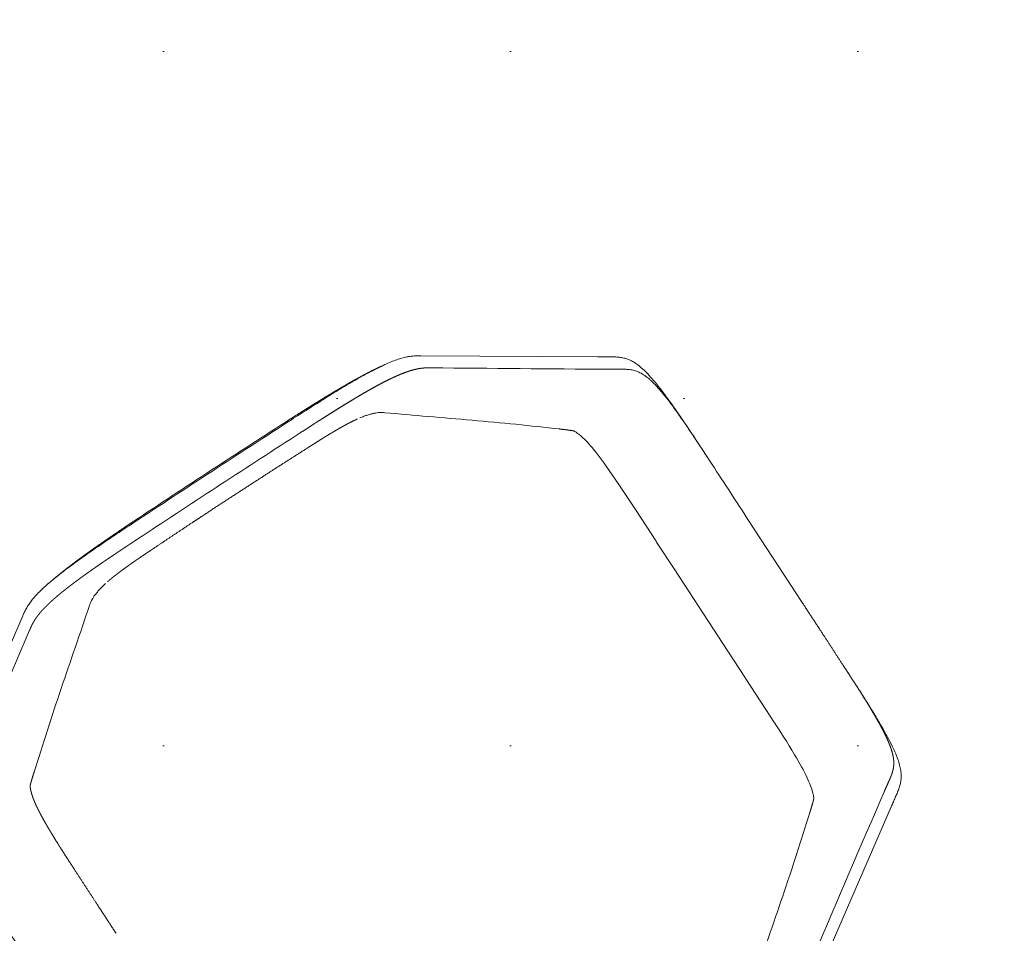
# Model space of a CAD drawing. Header units: metres. Extents: x 7480610 to 7484249, y 5635545 to 5637635.
# Tile 37 of 53: x 7480663.397 to 7480664.106, y 5637428.365 to 5637429.023. Entities that reach past the tile are written whole.
import ezdxf

# ---------------------------------------------------------------- set-up
doc = ezdxf.new("R2010")
doc.units = ezdxf.units.M
doc.header["$MEASUREMENT"] = 0
doc.layers.add('_x-ref_mapa', color=7, linetype='Continuous')
doc.layers.add('PFU-01 - Plan sytuacyjny Horn - x-ref architektura - 2024.12.04$0$A_mała architektura', color=140, linetype='Continuous')
doc.layers.add('dr_proj_wyp chodnik', color=40, linetype='Continuous', lineweight=20)
doc.layers.add('dr_wymiar', color=4, linetype='Continuous', lineweight=35)
doc.styles.add('WYMIARY', font='ROMANS.shx', dxfattribs={"width": 0.6})
doc.dimstyles.new('dr 1-500', dxfattribs={"dimscale": 5, "dimtxt": 0.2, "dimasz": 0.15, "dimexe": 0.1, "dimexo": 0.1, "dimgap": 0.05, "dimtad": 1, "dimzin": 12, "dimdsep": 46, "dimtxsty": 'WYMIARY', "dimcen": 0.15, "dimclre": 256, "dimaunit": 2, "dimadec": 3, "dimazin": 0, "dimtfac": 1, "dimtmove": 0, "dimatfit": 3, "dimfxl": 10, "dimtolj": 1, "dimtzin": 0, "dimarcsym": 0})

# ---------------------------------------------------------------- blocks, each defined once
blk = doc.blocks.new('*D4')
at = {"layer": 'Defpoints', "color": 0, "lineweight": 70, "transparency": 16777216}
for p in [(7480666.68985, 5637432.11782), (7480662.08755, 5637429.10636), (7480662.20006, 5637428.93441)]:
    blk.add_point(p, dxfattribs=at)
at = {"layer": 'dr_wymiar', "lineweight": -2, "transparency": 16777216}
for p, q in [((7480666.96362, 5637431.69943), (7480667.07613, 5637431.52748)), ((7480662.36132, 5637428.68797), (7480662.47383, 5637428.51602))]:
    blk.add_line(p, q, dxfattribs=at)
at = {"layer": 'dr_wymiar', "color": 0, "lineweight": -2, "transparency": 16777216}
blk.add_line((7480666.17478, 5637431.53521), (7480662.82765, 5637429.34507), dxfattribs=at)
at = {"layer": 'dr_wymiar', "color": 0, "lineweight": 70, "transparency": 16777216}
for points in [[(7480666.10633, 5637431.63981), (7480666.24322, 5637431.43062), (7480666.80236, 5637431.94587)], [(7480662.75921, 5637429.44966), (7480662.89609, 5637429.24047), (7480662.20006, 5637428.93441)]]:
    blk.add_solid(points, dxfattribs=at)
at = {"layer": 'dr_wymiar', "color": 0, "transparency": 16777216, "insert": (7480664.09056, 5637431.06773), "char_height": 1, "attachment_point": 5, "rotation": 33.19818, "style": 'WYMIARY'}
blk.add_mtext('\\A1;5.5', dxfattribs=at)
blk = doc.blocks.new('*D5')
at = {"layer": 'Defpoints', "color": 0, "lineweight": 70, "transparency": 16777216}
for p in [(7480661.40845, 5637435.15986), (7480670.72418, 5637420.93955), (7480670.72638, 5637420.94099)]:
    blk.add_point(p, dxfattribs=at)
at = {"layer": 'dr_wymiar', "lineweight": -2, "transparency": 16777216}
for p, q in [((7480660.99025, 5637434.8858), (7480660.98805, 5637434.88436)), ((7480670.30818, 5637420.66693), (7480670.30598, 5637420.66549))]:
    blk.add_line(p, q, dxfattribs=at)
at = {"layer": 'dr_wymiar', "color": 0, "lineweight": -2, "transparency": 16777216}
blk.add_line((7480661.81733, 5637434.53111), (7480670.3131, 5637421.56685), dxfattribs=at)
at = {"layer": 'dr_wymiar', "color": 0, "lineweight": 70, "transparency": 16777216}
for points in [[(7480661.92189, 5637434.59963), (7480661.71278, 5637434.4626), (7480661.40625, 5637435.15842)], [(7480670.41765, 5637421.63537), (7480670.20855, 5637421.49834), (7480670.72418, 5637420.93955)]]:
    blk.add_solid(points, dxfattribs=at)
at = {"layer": 'dr_wymiar', "color": 0, "transparency": 16777216, "insert": (7480666.69252, 5637428.46007), "char_height": 1, "attachment_point": 5, "rotation": 303.2377, "style": 'WYMIARY'}
blk.add_mtext('\\A1;17', dxfattribs=at)
blk = doc.blocks.new('PFU-01 - Plan sytuacyjny Horn - x-ref architektura - 2024.12.04$0$Stojak na rowery')
at = {"lineweight": 20}
for p, q in [((581.18, 470.62, -77.73), (475.17, 540.68, -77.73)), ((581.19, 470.62, -77.73), (581.18, 470.62, -77.73)), ((582.96, 458.77, -77.73), (582.95, 458.78, -77.73)), ((537.95, 435.03, -77.73), (537.91, 435.09, -77.73)), ((608, 366.69, -77.73), (608, 368.21, -77.73)), ((608, 367.37, -77.73), (608, 366.53, -77.73)), ((608, 366.31, -77.73), (608, 366.69, -77.73)), ((544, 241.78, -77.73), (544, 312.5, -77.73)), ((608, 241.78, -77.73), (608, 312.5, -77.73)), ((608, 187.45, -77.73), (608, 186.06, -77.73)), ((70.05, 119.24, -77.73), (70.09, 119.19, -77.73)), ((537.95, 119.24, -77.73), (537.91, 119.19, -77.73)), ((582.96, 95.5, -77.73), (582.95, 95.5, -77.73)), ((26.82, 83.65, -77.73), (132.83, 13.6, -77.73)), ((581.18, 83.65, -77.73), (475.17, 13.6, -77.73)), ((581.19, 83.65, -77.73), (581.18, 83.65, -77.73)), ((177.05, 33.61, -77.73), (177.04, 33.62, -77.73)), ((430.95, 33.61, -77.73), (430.96, 33.62, -77.73)), ((131.13, 24.99, -77.73), (131.09, 25.01, -77.73)), ((476.87, 24.99, -77.73), (476.91, 25.01, -77.73)), ((132.83, 13.6, -77.73), (132.85, 13.58, -77.73)), ((236.11, 12.49, -77.73), (236.1, 12.49, -77.73)), ((371.9, 12.49, -77.73), (371.89, 12.49, -77.73)), ((475.17, 13.6, -77.73), (475.15, 13.58, -77.73)), ((236.1, 1.14, -77.73), (236.11, 1.14, -77.73)), ((371.89, 1.14, -77.73), (371.9, 1.14, -77.73))]:
    blk.add_line(p, q, dxfattribs=at)
for points in [[(537.83, 435.17), (538.18, 434.49), (538.46, 433.92), (538.64, 433.51), (538.87, 432.97), (539.14, 432.3), (539.34, 431.76), (539.53, 431.22), (539.76, 430.55), (539.98, 429.83), (540.29, 428.75), (540.61, 427.52), (540.92, 426.18), (541.22, 424.73), (541.52, 423.11), (541.78, 421.47), (542.04, 419.66), (542.29, 417.72), (542.52, 415.65), (542.73, 413.45), (542.92, 411.18), (543.09, 408.8), (543.24, 406.33), (543.37, 403.8), (543.49, 401.2), (543.63, 397.48), (543.74, 393.69), (543.82, 389.86), (543.88, 386), (543.94, 380.93), (543.98, 374.02), (544, 362.73), (544, 336.34), (544, 335.66), (544, 312.5)], [(537.83, 119.1), (538.18, 119.79), (538.46, 120.36), (538.64, 120.77), (538.87, 121.31), (539.14, 121.98), (539.34, 122.52), (539.53, 123.06), (539.76, 123.72), (539.98, 124.45), (540.29, 125.53), (540.61, 126.76), (540.92, 128.1), (541.22, 129.55), (541.52, 131.17), (541.78, 132.8), (542.04, 134.62), (542.29, 136.56), (542.52, 138.62), (542.73, 140.83), (542.92, 143.09), (543.09, 145.48), (543.24, 147.94), (543.37, 150.48), (543.49, 153.08), (543.63, 156.8), (543.74, 160.58), (543.82, 164.41), (543.88, 168.27), (543.94, 173.35), (543.98, 180.26), (544, 191.55), (544, 217.93), (544, 218.62), (544, 241.78)]]:
    blk.add_lwpolyline(points, dxfattribs=at)
for centre, radius, start, end in [((22735.49, 33901.65, -77.73), 40114.35, 236.297678, 236.479507), ((15889.96, 20234.75, -77.73), 25052.47, 231.897916, 232.042254), ((-1116.62, -1549.64, -77.73), 2584.17, 50.4173, 51.82214), ((1724.62, 2103.92, -77.73), 2584.17, 230.4173, 231.82214), ((-1116.62, 2103.92, -77.73), 2584.18, 308.17786, 309.5827), ((-22127.49, -33347.38, -77.73), 40114.35, 56.297678, 56.479507), ((22736.41, -33348.76, -77.73), 40116.01, 123.520493, 123.702322), ((-15281.96, -19680.47, -77.73), 25052.47, 51.897916, 52.042254), ((15889.96, -19680.47, -77.73), 25052.47, 127.957746, 128.102084), ((205.63, 87.51, -77.73), 61.67, 259.15248, 262.25394), ((402.37, 87.51, -77.73), 61.67, 277.74606, 280.84752), ((304, 13920.82, -77.73), 13908.49, 269.720335, 270.279665), ((304, 12710.94, -77.73), 12709.99, 269.693974, 270.306026)]:
    blk.add_arc(centre, radius, start, end, dxfattribs=at)
at = {"lineweight": 20, "extrusion": (0, 0, -1)}
blk.add_arc((-304, 8658.41, 77.73), 8658.41, 269.555447, 270.444553, dxfattribs=at)
at = {"lineweight": 20}
for points, knots in [([(581.19, 470.62, -77.73), (581.66, 470.31, -77.73), (582.58, 469.7, -77.73), (583.92, 468.83, -77.73), (585.71, 467.66, -77.73), (587.51, 466.5, -77.73), (589.86, 464.96, -77.73), (592.22, 463.36, -77.73), (594.84, 461.31, -77.73), (597.21, 459, -77.73), (599.25, 456.39, -77.73), (601.02, 453.28, -77.73), (602.51, 449.71, -77.73), (603.53, 446.3, -77.73), (604.28, 443.18, -77.73), (605.04, 439.41, -77.73), (605.84, 434.07, -77.73), (606.43, 428.27, -77.73), (606.84, 423.08, -77.73), (607.21, 417.11, -77.73), (607.56, 408.78, -77.73), (607.83, 397.56, -77.73), (607.98, 383.85, -77.73), (608, 373.86, -77.73), (608, 368.21, -77.73)], [0, 0, 0, 0, 1.702016, 3.301906, 4.796607, 8.111506, 9.74608, 13.215252, 16.669808, 19.725564, 23.107631, 26.596111, 30.427024, 34.706117, 37.263525, 40.030538, 46.253669, 53.463375, 57.510835, 61.883068, 71.397763, 82.517512, 95.564014, 112.5043, 112.5043, 112.5043, 112.5043]), ([(0, 241.78, -77.73), (0, 225.72, -77.73), (0, 208.53, -77.73), (0, 187.96, -77.73), (0.01, 179.42, -77.73), (0.07, 168.71, -77.73), (0.24, 157.86, -77.73), (0.55, 148.07, -77.73), (1.05, 139.06, -77.73), (1.64, 132.42, -77.73), (2.22, 127.74, -77.73), (2.71, 124.58, -77.73), (3.25, 121.71, -77.73), (3.85, 119.07, -77.73), (4.5, 116.73, -77.73), (5.43, 113.94, -77.73), (6.77, 110.84, -77.73), (8.76, 107.69, -77.73), (11.11, 105.08, -77.73), (13.73, 102.92, -77.73), (16.09, 101.3, -77.73), (18.42, 99.79, -77.73), (20.24, 98.63, -77.73), (22.05, 97.46, -77.73), (23.31, 96.64, -77.73), (24.31, 95.98, -77.73), (24.86, 95.62, -77.73), (25.04, 95.5, -77.73)], [0, 0, 0, 0, 48.169918, 51.58869, 61.688977, 73.812511, 83.70556, 94.245123, 103.195469, 110.776267, 114.218901, 117.343482, 120.38362, 122.975446, 125.466602, 127.665532, 131.808027, 135.564936, 138.795382, 142.308293, 145.733372, 147.36682, 150.643805, 152.204291, 153.845108, 155.144056, 155.806289, 155.806289, 155.806289, 155.806289]), ([(608, 241.78, -77.73), (608, 225.72, -77.73), (608, 208.53, -77.73), (608, 187.96, -77.73), (607.99, 179.42, -77.73), (607.93, 168.71, -77.73), (607.76, 157.86, -77.73), (607.45, 148.07, -77.73), (606.95, 139.06, -77.73), (606.36, 132.42, -77.73), (605.78, 127.74, -77.73), (605.29, 124.58, -77.73), (604.75, 121.71, -77.73), (604.15, 119.07, -77.73), (603.5, 116.73, -77.73), (602.57, 113.94, -77.73), (601.23, 110.84, -77.73), (599.24, 107.69, -77.73), (596.89, 105.08, -77.73), (594.27, 102.92, -77.73), (591.91, 101.3, -77.73), (589.58, 99.79, -77.73), (587.76, 98.63, -77.73), (585.95, 97.46, -77.73), (584.69, 96.64, -77.73), (583.69, 95.98, -77.73), (583.14, 95.62, -77.73), (582.96, 95.5, -77.73)], [0, 0, 0, 0, 48.169918, 51.58869, 61.688977, 73.812511, 83.70556, 94.245123, 103.195468, 110.776267, 114.218901, 117.343482, 120.38362, 122.975446, 125.466602, 127.665532, 131.808027, 135.564936, 138.795382, 142.308293, 145.733372, 147.36682, 150.643805, 152.204291, 153.845108, 155.144056, 155.806289, 155.806289, 155.806289, 155.806289]), ([(581.19, 83.65, -77.73), (581.66, 83.97, -77.73), (582.58, 84.57, -77.73), (583.92, 85.45, -77.73), (585.71, 86.61, -77.73), (587.51, 87.78, -77.73), (589.86, 89.32, -77.73), (592.22, 90.92, -77.73), (594.84, 92.97, -77.73), (597.21, 95.27, -77.73), (599.25, 97.89, -77.73), (601.02, 100.99, -77.73), (602.51, 104.57, -77.73), (603.53, 107.98, -77.73), (604.28, 111.09, -77.73), (605.04, 114.87, -77.73), (605.84, 120.21, -77.73), (606.43, 126.01, -77.73), (606.84, 131.2, -77.73), (607.21, 137.17, -77.73), (607.56, 145.5, -77.73), (607.83, 156.72, -77.73), (607.98, 170.42, -77.73), (608, 180.42, -77.73), (608, 186.06, -77.73)], [0, 0, 0, 0, 1.702016, 3.301906, 4.796607, 8.111506, 9.74608, 13.215252, 16.669808, 19.725564, 23.107631, 26.596111, 30.427024, 34.706117, 37.263525, 40.030538, 46.253669, 53.463375, 57.510835, 61.883068, 71.397763, 82.517512, 95.564014, 112.5043, 112.5043, 112.5043, 112.5043]), ([(194.02, 26.95, -77.73), (193.03, 27.14, -77.73), (191.12, 27.55, -77.73), (188.39, 28.24, -77.73), (185.93, 28.98, -77.73), (183.74, 29.76, -77.73), (181.82, 30.58, -77.73), (180.14, 31.45, -77.73), (178.56, 32.45, -77.73), (177.58, 33.21, -77.73), (177.05, 33.61, -77.73)], [0, 0, 0, 0, 3.04378, 5.854198, 8.431849, 10.764125, 12.814141, 14.681011, 16.434184, 18.417372, 18.417372, 18.417372, 18.417372]), ([(413.98, 26.95, -77.73), (414.97, 27.14, -77.73), (416.88, 27.55, -77.73), (419.61, 28.24, -77.73), (422.07, 28.98, -77.73), (424.26, 29.76, -77.73), (426.18, 30.58, -77.73), (427.86, 31.45, -77.73), (429.44, 32.45, -77.73), (430.42, 33.21, -77.73), (430.95, 33.61, -77.73)], [0, 0, 0, 0, 3.04378, 5.854198, 8.431849, 10.764125, 12.814141, 14.681011, 16.434184, 18.417372, 18.417372, 18.417372, 18.417372]), ([(236.1, 1.14, -77.73), (233.57, 1.15, -77.73), (228.86, 1.18, -77.73), (220.33, 1.25, -77.73), (211.06, 1.36, -77.73), (201.1, 1.56, -77.73), (192.18, 1.84, -77.73), (184.06, 2.2, -77.73), (176.53, 2.65, -77.73), (169.77, 3.2, -77.73), (163.68, 3.84, -77.73), (158.27, 4.57, -77.73), (153.39, 5.4, -77.73), (149.08, 6.35, -77.73), (145.28, 7.4, -77.73), (141.93, 8.58, -77.73), (139.4, 9.7, -77.73), (137.49, 10.69, -77.73), (136.1, 11.49, -77.73), (134.92, 12.22, -77.73), (133.84, 12.93, -77.73), (133.22, 13.34, -77.73), (132.85, 13.58, -77.73)], [0, 0, 0, 0, 7.587955, 14.124832, 25.592353, 35.401351, 44.01626, 52.348269, 59.782473, 66.666296, 72.682218, 78.15902, 83.029971, 87.52366, 91.388151, 94.883601, 98.155252, 99.692852, 101.313897, 102.965411, 103.865801, 105.198207, 105.198207, 105.198207, 105.198207]), ([(475.15, 13.58, -77.73), (474.78, 13.34, -77.73), (474.16, 12.93, -77.73), (473.08, 12.22, -77.73), (471.9, 11.49, -77.73), (470.51, 10.69, -77.73), (468.6, 9.7, -77.73), (466.07, 8.58, -77.73), (462.72, 7.4, -77.73), (458.92, 6.35, -77.73), (454.61, 5.4, -77.73), (449.73, 4.57, -77.73), (444.32, 3.84, -77.73), (438.23, 3.2, -77.73), (431.47, 2.65, -77.73), (423.94, 2.2, -77.73), (415.82, 1.84, -77.73), (406.9, 1.56, -77.73), (396.94, 1.36, -77.73), (387.67, 1.25, -77.73), (379.14, 1.18, -77.73), (374.43, 1.15, -77.73), (371.9, 1.14, -77.73)], [0, 0, 0, 0, 1.332407, 2.232796, 3.884311, 5.505356, 7.042955, 10.314606, 13.810056, 17.674547, 22.168236, 27.039187, 32.515989, 38.531911, 45.415734, 52.849938, 61.181947, 69.796857, 79.605854, 91.073375, 97.610252, 105.198207, 105.198207, 105.198207, 105.198207])]:
    blk.add_open_spline(points, degree=3, knots=knots, dxfattribs=at)
for points, weights, degree, knots in [([(608, 312.5, -77.73), (608, 324.06, -77.73), (608, 335.61, -77.73), (608, 335.98, -77.73), (608, 336.34, -77.73), (607.99, 354.52, -77.73), (607.99, 372.69, -77.73), (607.98, 379.65, -77.73), (607.9, 386.61, -77.73), (607.85, 391.22, -77.73), (607.74, 395.82, -77.73), (607.72, 396.94, -77.73), (607.69, 398.05, -77.73), (607.66, 399.21, -77.73), (607.62, 400.37, -77.73), (607.58, 401.85, -77.73), (607.52, 403.33, -77.73), (607.42, 406.22, -77.73), (607.27, 409.11, -77.73), (607.14, 411.88, -77.73), (606.95, 414.64, -77.73), (606.85, 415.96, -77.73), (606.75, 417.28, -77.73), (606.55, 419.76, -77.73), (606.29, 422.23, -77.73), (606.05, 424.46, -77.73), (605.74, 426.67, -77.73), (605.6, 427.69, -77.73), (605.44, 428.7, -77.73), (605.28, 429.64, -77.73), (605.12, 430.58, -77.73), (604.96, 431.46, -77.73), (604.78, 432.33, -77.73), (604.46, 433.9, -77.73), (604.07, 435.45, -77.73), (603.62, 437.19, -77.73), (603.05, 438.89, -77.73), (602.57, 440.31, -77.73), (601.96, 441.68, -77.73), (601.85, 441.94, -77.73), (601.73, 442.19, -77.73), (601.57, 442.53, -77.73), (601.4, 442.87, -77.73), (601.27, 443.14, -77.73), (601.13, 443.41, -77.73), (600.98, 443.68, -77.73), (600.84, 443.95, -77.73), (600.73, 444.13, -77.73), (600.63, 444.31, -77.73), (600.44, 444.62, -77.73), (600.25, 444.93, -77.73), (600.11, 445.15, -77.73), (599.97, 445.38, -77.73), (599.82, 445.6, -77.73), (599.67, 445.82, -77.73), (599.48, 446.08, -77.73), (599.3, 446.33, -77.73), (599.19, 446.49, -77.73), (599.07, 446.64, -77.73), (598.92, 446.83, -77.73), (598.77, 447.02, -77.73), (598.62, 447.21, -77.73), (598.46, 447.4, -77.73), (598.32, 447.57, -77.73), (598.17, 447.74, -77.73), (598.01, 447.92, -77.73), (597.85, 448.09, -77.73), (597.7, 448.26, -77.73), (597.54, 448.42, -77.73), (597.28, 448.69, -77.73), (597.01, 448.96, -77.73), (596.81, 449.15, -77.73), (596.61, 449.35, -77.73), (596.29, 449.63, -77.73), (595.97, 449.92, -77.73), (595.65, 450.19, -77.73), (595.33, 450.46, -77.73), (594.7, 450.98, -77.73), (594.03, 451.47, -77.73), (593.37, 451.94, -77.73), (592.71, 452.42, -77.73), (592.04, 452.87, -77.73), (591.37, 453.32, -77.73), (590.34, 453.99, -77.73), (589.32, 454.65, -77.73), (587.48, 455.84, -77.73), (585.64, 457.02, -77.73), (584.3, 457.9, -77.73), (582.96, 458.77, -77.73)], [1, 1, 1, 1, 1, 1, 1, 0.999989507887, 1, 0.999984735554, 1, 0.999998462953, 1, 0.999997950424, 1, 0.999995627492, 1, 0.999974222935, 1, 0.999956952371, 1, 0.999984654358, 1, 0.999912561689, 1, 0.999865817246, 1, 0.999955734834, 1, 1, 1, 0.999937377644, 1, 0.999687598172, 1, 0.999258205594, 1, 0.999048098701, 1, 1, 1, 1, 1, 1, 1, 1, 1, 1, 1, 1, 1, 1, 1, 1, 1, 1, 1, 1, 1, 1, 1, 1, 1, 1, 1, 1, 1, 1, 1, 1, 1, 1, 1, 1, 1, 1, 1, 0.999708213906, 1, 1, 1, 1, 1, 1, 1, 1, 1, 1, 1], 2, [0, 0, 0, 23.115268, 23.115268, 23.846518, 23.846518, 60.188199, 60.188199, 74.112051, 74.112051, 83.326593, 83.326593, 85.557728, 85.557728, 87.874181, 87.874181, 90.835397, 90.835397, 96.626718, 96.626718, 102.166277, 102.166277, 104.809656, 104.809656, 109.778947, 109.778947, 114.259867, 114.259867, 116.303084, 116.303084, 118.214493, 118.214493, 119.996393, 119.996393, 123.197192, 123.197192, 126.789638, 126.789638, 129.779228, 129.779228, 130.344203, 130.344203, 131.095482, 131.095482, 131.704957, 131.704957, 132.314432, 132.314432, 132.729957, 132.729957, 133.454204, 133.454204, 133.989828, 133.989828, 134.525453, 134.525453, 135.150967, 135.150967, 135.538638, 135.538638, 136.021835, 136.021835, 136.505032, 136.505032, 136.95763, 136.95763, 137.432378, 137.432378, 137.880939, 137.880939, 138.643078, 138.643078, 139.20155, 139.20155, 140.054191, 140.054191, 140.89202, 140.89202, 142.537984, 142.537984, 144.162907, 144.162907, 145.783576, 145.783576, 148.230995, 148.230995, 152.60272, 152.60272, 155.805773, 155.805773, 155.805773]), ([(537.91, 435.09, -77.73), (537.87, 435.13, -77.73), (537.84, 435.17, -77.73), (537.78, 435.23, -77.73), (537.73, 435.29, -77.73), (537.66, 435.36, -77.73), (537.58, 435.44, -77.73), (537.49, 435.53, -77.73), (537.4, 435.62, -77.73), (537.3, 435.73, -77.73), (537.19, 435.84, -77.73), (537.06, 435.96, -77.73), (536.93, 436.08, -77.73), (536.79, 436.21, -77.73), (536.65, 436.35, -77.73), (536.59, 436.39, -77.73), (536.54, 436.44, -77.73), (536.25, 436.7, -77.73), (535.96, 436.96, -77.73), (535.76, 437.13, -77.73), (535.57, 437.31, -77.73), (535.35, 437.49, -77.73), (535.14, 437.68, -77.73), (533.22, 439.28, -77.73), (531.31, 440.89, -77.73), (531.11, 441.05, -77.73), (530.92, 441.22, -77.73), (530.42, 441.64, -77.73), (529.92, 442.06, -77.73)], [1, 1, 1, 0.999949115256, 1, 0.999954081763, 1, 0.999961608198, 1, 0.999968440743, 1, 0.999974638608, 1, 0.999980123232, 1, 1, 1, 1, 1, 0.999992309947, 1, 0.999994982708, 1, 1, 1, 1, 1, 1, 1], 2, [0, 0, 0, 0.104707, 0.104707, 0.2621, 0.2621, 0.477336, 0.477336, 0.732578, 0.732578, 1.035634, 1.035634, 1.384939, 1.384939, 1.779524, 1.779524, 1.919961, 1.919961, 2.699552, 2.699552, 3.224387, 3.224387, 3.791341, 3.791341, 8.786897, 8.786897, 9.300146, 9.300146, 10.599853, 10.599853, 10.599853]), ([(70.17, 119.1, -77.73), (69.73, 119.92, -77.73), (69.36, 120.77, -77.73), (68.86, 121.9, -77.73), (68.47, 123.06, -77.73), (68.05, 124.28, -77.73), (67.71, 125.53, -77.73), (67.36, 126.81, -77.73), (67.08, 128.1, -77.73), (66.92, 128.82, -77.73), (66.78, 129.55, -77.73), (66.46, 131.17, -77.73), (66.22, 132.8, -77.73), (66.08, 133.71, -77.73), (65.96, 134.62, -77.73), (65.83, 135.59, -77.73), (65.71, 136.56, -77.73), (65.59, 137.59, -77.73), (65.48, 138.62, -77.73), (65.26, 140.86, -77.73), (65.08, 143.09, -77.73), (64.9, 145.52, -77.73), (64.76, 147.94, -77.73), (64.69, 149.21, -77.73), (64.63, 150.48, -77.73), (64.47, 153.64, -77.73), (64.37, 156.8, -77.73), (64.25, 160.6, -77.73), (64.18, 164.41, -77.73), (64.16, 165.44, -77.73), (64.14, 166.46, -77.73), (64.13, 167.37, -77.73), (64.12, 168.27, -77.73), (64.08, 172.15, -77.73), (64.04, 176.03, -77.73), (64.02, 179.91, -77.73), (64.01, 183.8, -77.73), (64, 200.87, -77.73), (64, 217.93, -77.73), (64, 218.28, -77.73), (64, 218.62, -77.73), (64, 230.2, -77.73), (64, 241.78, -77.73)], [1, 0.999258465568, 1, 0.999153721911, 1, 0.999462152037, 1, 0.999678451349, 1, 0.999934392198, 1, 0.99979088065, 1, 0.999959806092, 1, 1, 1, 0.999972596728, 1, 0.999919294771, 1, 0.999950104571, 1, 0.999991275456, 1, 0.999967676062, 1, 0.999977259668, 1, 0.999999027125, 1, 0.999999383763, 1, 1, 1, 1, 1, 1, 1, 1, 1, 1, 1], 2, [0, 0, 0, 1.855039, 1.855039, 4.311598, 4.311598, 6.896361, 6.896361, 9.541419, 9.541419, 11.020981, 11.020981, 14.326794, 14.326794, 16.16106, 16.16106, 18.117446, 18.117446, 20.193284, 20.193284, 24.680737, 24.680737, 29.540848, 29.540848, 32.079661, 32.079661, 38.402882, 38.402882, 46.023412, 46.023412, 48.070743, 48.070743, 49.881942, 49.881942, 57.638851, 57.638851, 65.409459, 65.409459, 99.543029, 99.543029, 100.229666, 100.229666, 123.388726, 123.388726, 123.388726]), ([(70.09, 119.19, -77.73), (70.13, 119.15, -77.73), (70.16, 119.11, -77.73), (70.22, 119.05, -77.73), (70.27, 118.99, -77.73), (70.34, 118.91, -77.73), (70.42, 118.83, -77.73), (70.51, 118.74, -77.73), (70.6, 118.65, -77.73), (70.7, 118.55, -77.73), (70.81, 118.44, -77.73), (70.94, 118.32, -77.73), (71.07, 118.2, -77.73), (71.21, 118.06, -77.73), (71.35, 117.93, -77.73), (71.41, 117.88, -77.73), (71.46, 117.84, -77.73), (71.75, 117.58, -77.73), (72.04, 117.32, -77.73), (72.24, 117.14, -77.73), (72.43, 116.97, -77.73), (72.65, 116.79, -77.73), (72.86, 116.6, -77.73), (74.78, 115, -77.73), (76.69, 113.39, -77.73), (76.89, 113.22, -77.73), (77.08, 113.06, -77.73), (77.58, 112.64, -77.73), (78.08, 112.22, -77.73)], [1, 1, 1, 0.999949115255, 1, 0.999954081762, 1, 0.999961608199, 1, 0.999968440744, 1, 0.999974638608, 1, 0.999980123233, 1, 1, 1, 1, 1, 0.999992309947, 1, 0.999994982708, 1, 1, 1, 1, 1, 1, 1], 2, [0, 0, 0, 0.104707, 0.104707, 0.2621, 0.2621, 0.477336, 0.477336, 0.732578, 0.732578, 1.035634, 1.035634, 1.384939, 1.384939, 1.779524, 1.779524, 1.919961, 1.919961, 2.699552, 2.699552, 3.224387, 3.224387, 3.791341, 3.791341, 8.786897, 8.786897, 9.300146, 9.300146, 10.599853, 10.599853, 10.599853]), ([(537.91, 119.19, -77.73), (537.87, 119.15, -77.73), (537.84, 119.11, -77.73), (537.62, 118.88, -77.73), (537.4, 118.65, -77.73), (537.3, 118.55, -77.73), (537.19, 118.44, -77.73), (537.06, 118.32, -77.73), (536.93, 118.2, -77.73), (536.79, 118.06, -77.73), (536.65, 117.93, -77.73), (536.59, 117.88, -77.73), (536.54, 117.84, -77.73), (536.43, 117.74, -77.73), (536.32, 117.64, -77.73), (535.26, 116.69, -77.73), (534.17, 115.79, -77.73), (533.91, 115.57, -77.73), (533.65, 115.34, -77.73), (533.37, 115.11, -77.73), (533.09, 114.88, -77.73), (532.2, 114.14, -77.73), (531.31, 113.39, -77.73), (531.11, 113.22, -77.73), (530.92, 113.06, -77.73), (530.41, 112.63, -77.73), (529.9, 112.2, -77.73), (529.9, 112.2, -77.73), (529.9, 112.2, -77.73)], [1, 1, 1, 1, 1, 0.999972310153, 1, 0.999977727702, 1, 0.999982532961, 1, 1, 1, 1, 1, 0.99988294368, 1, 1, 1, 1, 1, 1, 1, 1, 1, 1, 1, 1, 1], 2, [0, 0, 0, 0.104707, 0.104707, 0.7325, 0.7325, 1.035555, 1.035555, 1.38486, 1.38486, 1.779445, 1.779445, 1.919882, 1.919882, 2.217892, 2.217892, 5.050706, 5.050706, 5.73801, 5.73801, 6.461765, 6.461765, 8.786843, 8.786843, 9.300093, 9.300093, 10.633862, 10.633862, 10.633867, 10.633867, 10.633867]), ([(131.13, 24.99, -77.73), (131.39, 24.82, -77.73), (131.64, 24.64, -77.73), (131.9, 24.47, -77.73), (132.18, 24.29, -77.73), (132.45, 24.11, -77.73), (132.73, 23.94, -77.73), (132.83, 23.87, -77.73), (132.93, 23.81, -77.73), (133.03, 23.74, -77.73), (133.21, 23.63, -77.73), (133.39, 23.51, -77.73), (133.57, 23.4, -77.73), (133.86, 23.22, -77.73), (134.15, 23.04, -77.73), (134.45, 22.87, -77.73), (134.65, 22.74, -77.73), (134.86, 22.62, -77.73), (135.07, 22.5, -77.73), (135.17, 22.44, -77.73), (135.27, 22.39, -77.73), (135.37, 22.33, -77.73), (135.69, 22.15, -77.73), (136.02, 21.97, -77.73), (136.35, 21.8, -77.73), (136.69, 21.62, -77.73), (137.04, 21.44, -77.73), (137.39, 21.27, -77.73), (137.4, 21.27, -77.73), (137.4, 21.26, -77.73), (137.41, 21.26, -77.73), (137.78, 21.08, -77.73), (138.14, 20.91, -77.73), (138.51, 20.74, -77.73), (138.92, 20.56, -77.73), (139.32, 20.39, -77.73), (139.73, 20.22, -77.73), (139.87, 20.16, -77.73), (140.02, 20.1, -77.73), (140.17, 20.04, -77.73), (140.46, 19.92, -77.73), (140.75, 19.81, -77.73), (141.05, 19.7, -77.73), (141.53, 19.52, -77.73), (142.01, 19.35, -77.73), (142.49, 19.18, -77.73), (142.83, 19.07, -77.73), (143.17, 18.96, -77.73), (143.51, 18.85, -77.73), (143.69, 18.79, -77.73), (143.88, 18.73, -77.73), (144.07, 18.68, -77.73), (144.64, 18.5, -77.73), (145.22, 18.33, -77.73), (145.8, 18.17, -77.73), (146.4, 18.01, -77.73), (147, 17.85, -77.73), (147.61, 17.7, -77.73), (147.64, 17.7, -77.73), (147.66, 17.69, -77.73), (147.69, 17.68, -77.73), (148.38, 17.51, -77.73), (149.07, 17.35, -77.73), (149.76, 17.2, -77.73), (150.52, 17.04, -77.73), (151.27, 16.88, -77.73), (152.03, 16.73, -77.73), (152.24, 16.69, -77.73), (152.46, 16.65, -77.73), (152.67, 16.61, -77.73), (153.28, 16.5, -77.73), (153.9, 16.39, -77.73), (154.51, 16.28, -77.73), (155.41, 16.13, -77.73), (156.31, 15.98, -77.73), (157.21, 15.85, -77.73), (157.75, 15.77, -77.73), (158.3, 15.69, -77.73), (158.84, 15.61, -77.73), (159.27, 15.55, -77.73), (159.71, 15.49, -77.73), (160.14, 15.44, -77.73), (161.19, 15.3, -77.73), (162.25, 15.17, -77.73), (163.3, 15.05, -77.73), (164.26, 14.94, -77.73), (165.23, 14.84, -77.73), (166.19, 14.74, -77.73), (166.35, 14.72, -77.73), (166.52, 14.71, -77.73), (166.68, 14.69, -77.73), (167.88, 14.57, -77.73), (169.08, 14.46, -77.73), (170.27, 14.36, -77.73), (171.54, 14.26, -77.73), (172.8, 14.16, -77.73), (174.06, 14.07, -77.73), (174.26, 14.05, -77.73), (174.46, 14.04, -77.73), (174.66, 14.02, -77.73), (175.78, 13.94, -77.73), (176.9, 13.87, -77.73), (178.02, 13.8, -77.73), (179.39, 13.72, -77.73), (180.76, 13.64, -77.73), (182.13, 13.57, -77.73), (182.76, 13.53, -77.73), (183.39, 13.5, -77.73), (184.02, 13.47, -77.73), (184.8, 13.43, -77.73), (185.58, 13.4, -77.73), (186.36, 13.36, -77.73), (187.81, 13.3, -77.73), (189.25, 13.24, -77.73), (190.69, 13.19, -77.73), (191.79, 13.15, -77.73), (192.88, 13.11, -77.73), (193.98, 13.08, -77.73), (194.35, 13.07, -77.73), (194.73, 13.05, -77.73), (195.1, 13.04, -77.73), (196.59, 13, -77.73), (198.07, 12.96, -77.73), (199.56, 12.92, -77.73), (201.07, 12.88, -77.73), (202.57, 12.85, -77.73), (204.07, 12.82, -77.73), (204.15, 12.82, -77.73), (204.23, 12.81, -77.73), (204.31, 12.81, -77.73), (205.75, 12.78, -77.73), (207.18, 12.76, -77.73), (208.61, 12.74, -77.73), (210.13, 12.71, -77.73), (211.65, 12.69, -77.73), (213.17, 12.67, -77.73), (213.73, 12.66, -77.73), (214.28, 12.66, -77.73), (214.84, 12.65, -77.73), (215.81, 12.64, -77.73), (216.78, 12.63, -77.73), (217.74, 12.62, -77.73), (219.27, 12.6, -77.73), (220.8, 12.59, -77.73), (222.33, 12.58, -77.73), (223.37, 12.57, -77.73), (224.41, 12.56, -77.73), (225.44, 12.55, -77.73), (225.94, 12.55, -77.73), (226.43, 12.55, -77.73), (226.92, 12.54, -77.73), (228.45, 12.53, -77.73), (229.98, 12.52, -77.73), (231.52, 12.52, -77.73), (233.04, 12.51, -77.73), (234.57, 12.5, -77.73), (236.1, 12.49, -77.73)], [1, 0.999996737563, 0.999996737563, 1, 0.999993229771, 0.999993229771, 1, 1, 1, 1, 0.999991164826, 0.999991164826, 1, 0.999964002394, 0.999964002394, 1, 0.999976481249, 0.999976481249, 1, 1, 1, 1, 0.999935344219, 0.999935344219, 1, 0.999924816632, 0.999924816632, 1, 1, 1, 1, 0.999919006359, 0.999919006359, 1, 0.999912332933, 0.999912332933, 1, 0.999990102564, 0.999990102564, 1, 0.999963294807, 0.999963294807, 1, 0.999918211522, 0.999918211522, 1, 0.999967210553, 0.999967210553, 1, 0.999991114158, 0.999991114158, 1, 0.999930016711, 0.999930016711, 1, 0.999942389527, 0.999942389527, 1, 1, 1, 1, 0.99994566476, 0.99994566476, 1, 0.999952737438, 0.999952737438, 1, 0.999996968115, 0.999996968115, 1, 0.999978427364, 0.999978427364, 1, 0.999965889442, 0.999965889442, 1, 0.99999034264, 0.99999034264, 1, 0.999994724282, 0.999994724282, 1, 0.999976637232, 0.999976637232, 1, 0.999985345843, 0.999985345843, 1, 1, 1, 1, 0.999984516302, 0.999984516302, 1, 0.999987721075, 0.999987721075, 1, 1, 1, 1, 0.999993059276, 0.999993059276, 1, 0.999992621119, 0.999992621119, 1, 0.999998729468, 0.999998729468, 1, 0.999998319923, 0.999998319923, 1, 0.999995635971, 0.999995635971, 1, 0.999998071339, 0.999998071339, 1, 1, 1, 1, 0.999997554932, 0.999997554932, 1, 0.999998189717, 0.999998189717, 1, 1, 1, 1, 0.999998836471, 0.999998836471, 1, 0.999999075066, 0.999999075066, 1, 1, 1, 1, 0.99999976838, 0.99999976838, 1, 0.999999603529, 0.999999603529, 1, 0.999999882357, 0.999999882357, 1, 1, 1, 1, 0.999999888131, 0.999999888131, 1, 1, 1, 1], 3, [0, 0, 0, 0, 0.933368, 0.933368, 0.933368, 1.915034, 1.915034, 1.915034, 3.590098, 3.590098, 3.590098, 4.227552, 4.227552, 4.227552, 5.253752, 5.253752, 5.253752, 5.98138, 5.98138, 5.98138, 7.419399, 7.419399, 7.419399, 8.532691, 8.532691, 8.532691, 9.702623, 9.702623, 9.702623, 9.803019, 9.803019, 9.803019, 11.017866, 11.017866, 11.017866, 12.341882, 12.341882, 12.341882, 12.813003, 12.813003, 12.813003, 13.762542, 13.762542, 13.762542, 15.293699, 15.293699, 15.293699, 16.360383, 16.360383, 16.360383, 16.949929, 16.949929, 16.949929, 18.747593, 18.747593, 18.747593, 20.622319, 20.622319, 20.622319, 20.805079, 20.805079, 20.805079, 22.934342, 22.934342, 22.934342, 25.252553, 25.252553, 25.252553, 25.899197, 25.899197, 25.899197, 27.77398, 27.77398, 27.77398, 30.509579, 30.509579, 30.509579, 32.148352, 32.148352, 32.148352, 33.46675, 33.46675, 33.46675, 36.647665, 36.647665, 36.647665, 39.553114, 39.553114, 39.553114, 40.20061, 40.20061, 40.20061, 43.808836, 43.808836, 43.808836, 47.60827, 47.60827, 47.60827, 48.308038, 48.308038, 48.308038, 51.681992, 51.681992, 51.681992, 55.797895, 55.797895, 55.797895, 57.688056, 57.688056, 57.688056, 60.033344, 60.033344, 60.033344, 64.365855, 64.365855, 64.365855, 67.656858, 67.656858, 67.656858, 68.814178, 68.814178, 68.814178, 73.280258, 73.280258, 73.280258, 77.789745, 77.789745, 77.789745, 78.035705, 78.035705, 78.035705, 82.33241, 82.33241, 82.33241, 86.892993, 86.892993, 86.892993, 88.566231, 88.566231, 88.566231, 91.475931, 91.475931, 91.475931, 96.060678, 96.060678, 96.060678, 99.175733, 99.175733, 99.175733, 100.653101, 100.653101, 100.653101, 105.248347, 105.248347, 105.248347, 109.831534, 109.831534, 109.831534, 109.831534]), ([(197.31, 26.41, -77.73), (198.03, 26.31, -77.73), (198.74, 26.22, -77.73), (198.99, 26.19, -77.73), (199.24, 26.16, -77.73), (200.35, 26.02, -77.73), (201.45, 25.91, -77.73), (202.68, 25.78, -77.73), (203.91, 25.67, -77.73), (205.24, 25.56, -77.73), (206.58, 25.46, -77.73), (208, 25.35, -77.73), (209.42, 25.26, -77.73), (210.92, 25.17, -77.73), (212.41, 25.09, -77.73), (213.96, 25.02, -77.73), (215.52, 24.94, -77.73), (217.12, 24.88, -77.73), (218.71, 24.82, -77.73), (220.35, 24.77, -77.73), (221.98, 24.72, -77.73), (223.64, 24.68, -77.73), (225.29, 24.65, -77.73), (226.97, 24.61, -77.73), (228.64, 24.58, -77.73), (230.33, 24.56, -77.73), (232.02, 24.54, -77.73), (233.71, 24.52, -77.73), (235.41, 24.5, -77.73), (237.11, 24.48, -77.73), (238.81, 24.47, -77.73)], [1, 1, 1, 1, 1, 0.999965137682, 1, 0.999971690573, 1, 0.999976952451, 1, 0.999981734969, 1, 0.99998559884, 1, 1, 1, 1, 1, 0.999993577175, 1, 0.999995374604, 1, 0.999996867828, 1, 0.999998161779, 1, 0.999999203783, 1, 1, 1], 2, [0, 0, 0, 1.433167, 1.433167, 1.942678, 1.942678, 4.166959, 4.166959, 6.6362, 6.6362, 9.312607, 9.312607, 12.164679, 12.164679, 15.159006, 15.159006, 18.265938, 18.265938, 21.467405, 21.467405, 24.732814, 24.732814, 28.047722, 28.047722, 31.39811, 31.39811, 34.773514, 34.773514, 38.168224, 38.168224, 41.570205, 41.570205, 41.570205]), ([(238.81, 24.47, -77.73), (255.09, 24.26, -77.73), (271.37, 24.15, -77.73), (275.45, 24.13, -77.73), (279.52, 24.11, -77.73), (291.76, 24.05, -77.73), (304, 24.05, -77.73), (316.24, 24.08, -77.73), (328.48, 24.11, -77.73), (348.83, 24.21, -77.73), (369.19, 24.47, -77.73)], [1, 0.999994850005, 1, 1, 1, 0.999997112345, 1, 1, 1, 0.999991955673, 1], 2, [0, 0, 0, 32.557485, 32.557485, 40.711211, 40.711211, 65.188071, 65.188071, 89.664889, 89.664889, 130.376119, 130.376119, 130.376119]), ([(369.19, 24.47, -77.73), (370.89, 24.49, -77.73), (372.59, 24.5, -77.73), (374.29, 24.52, -77.73), (375.98, 24.54, -77.73), (377.67, 24.56, -77.73), (379.36, 24.58, -77.73), (381.03, 24.61, -77.73), (382.71, 24.65, -77.73), (384.36, 24.68, -77.73), (386.02, 24.72, -77.73), (387.65, 24.77, -77.73), (389.29, 24.82, -77.73), (390.88, 24.88, -77.73), (392.48, 24.94, -77.73), (394.04, 25.02, -77.73), (395.59, 25.09, -77.73), (397.08, 25.17, -77.73), (398.58, 25.26, -77.73), (400, 25.35, -77.73), (401.42, 25.46, -77.73), (402.76, 25.56, -77.73), (404.09, 25.67, -77.73), (405.32, 25.78, -77.73), (406.55, 25.91, -77.73), (407.65, 26.02, -77.73), (408.76, 26.16, -77.73), (409.72, 26.28, -77.73), (410.69, 26.41, -77.73)], [1, 0.999998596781, 1, 0.999999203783, 1, 0.999998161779, 1, 0.999996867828, 1, 0.999995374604, 1, 0.999993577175, 1, 1, 1, 1, 1, 0.99998559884, 1, 0.999981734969, 1, 0.999976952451, 1, 0.999971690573, 1, 0.999965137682, 1, 1, 1], 2, [0, 0, 0, 3.401982, 3.401982, 6.796693, 6.796693, 10.172096, 10.172096, 13.522485, 13.522485, 16.837392, 16.837392, 20.102801, 20.102801, 23.304268, 23.304268, 26.4112, 26.4112, 29.405527, 29.405527, 32.257599, 32.257599, 34.934006, 34.934006, 37.403247, 37.403247, 39.627528, 39.627528, 41.570191, 41.570191, 41.570191]), ([(371.9, 12.49, -77.73), (378.79, 12.53, -77.73), (385.67, 12.58, -77.73), (387.96, 12.59, -77.73), (390.26, 12.62, -77.73), (394.82, 12.68, -77.73), (399.39, 12.74, -77.73), (403.91, 12.83, -77.73), (408.44, 12.92, -77.73), (412.87, 13.03, -77.73), (417.31, 13.19, -77.73), (419.47, 13.27, -77.73), (421.64, 13.36, -77.73), (425.81, 13.54, -77.73), (429.98, 13.8, -77.73), (433.86, 14.04, -77.73), (437.73, 14.36, -77.73), (441.22, 14.66, -77.73), (444.7, 15.05, -77.73), (446.28, 15.23, -77.73), (447.86, 15.44, -77.73), (449.32, 15.64, -77.73), (450.79, 15.85, -77.73), (452.14, 16.05, -77.73), (453.49, 16.28, -77.73), (455.87, 16.69, -77.73), (458.24, 17.2, -77.73), (460.23, 17.64, -77.73), (462.2, 18.17, -77.73), (462.64, 18.3, -77.73), (463.07, 18.42, -77.73), (463.78, 18.63, -77.73), (464.49, 18.85, -77.73), (465, 19.02, -77.73), (465.51, 19.18, -77.73), (465.87, 19.31, -77.73), (466.23, 19.44, -77.73), (466.59, 19.57, -77.73), (466.95, 19.7, -77.73), (467.39, 19.87, -77.73), (467.83, 20.04, -77.73), (468.36, 20.26, -77.73), (468.88, 20.47, -77.73), (469.18, 20.61, -77.73), (469.49, 20.74, -77.73), (470.05, 21.01, -77.73), (470.61, 21.27, -77.73), (471.13, 21.53, -77.73), (471.65, 21.8, -77.73), (472.14, 22.06, -77.73), (472.63, 22.33, -77.73), (473.09, 22.6, -77.73), (473.55, 22.87, -77.73), (473.99, 23.13, -77.73), (474.43, 23.4, -77.73), (475.26, 23.94, -77.73), (476.1, 24.47, -77.73), (476.48, 24.73, -77.73), (476.87, 24.99, -77.73)], [1, 1, 1, 0.999999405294, 1, 1, 1, 1, 1, 0.999982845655, 1, 0.999993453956, 1, 0.99996057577, 1, 0.999933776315, 1, 0.999894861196, 1, 0.999964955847, 1, 1, 1, 0.999948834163, 1, 0.999737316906, 1, 0.999651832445, 1, 1, 1, 1, 1, 1, 1, 1, 1, 1, 1, 1, 1, 1, 1, 1, 1, 1, 1, 1, 1, 1, 1, 1, 1, 0.999946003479, 1, 1, 1, 1, 1], 2, [0, 0, 0, 13.767122, 13.767122, 18.351869, 18.351869, 27.487463, 27.487463, 36.53623, 36.53623, 45.412227, 45.412227, 49.744737, 49.744737, 58.09609, 58.09609, 65.865662, 65.865662, 72.873049, 72.873049, 76.053964, 76.053964, 79.011092, 79.011092, 81.746691, 81.746691, 86.586327, 86.586327, 90.671512, 90.671512, 91.570336, 91.570336, 93.058675, 93.058675, 94.125342, 94.125342, 94.890913, 94.890913, 95.656483, 95.656483, 96.606004, 96.606004, 97.739099, 97.739099, 98.4011, 98.4011, 99.642252, 99.642252, 100.812139, 100.812139, 101.925395, 101.925395, 102.991343, 102.991343, 104.017543, 104.017543, 105.99868, 105.99868, 106.932046, 106.932046, 106.932046]), ([(236.82, 0.26, -77.73), (230.69, 0.32, -77.73), (224.56, 0.44, -77.73), (221.73, 0.49, -77.73), (218.9, 0.54, -77.73), (218.64, 0.55, -77.73), (218.38, 0.55, -77.73), (215.27, 0.62, -77.73), (212.16, 0.7, -77.73), (209.02, 0.78, -77.73), (205.89, 0.88, -77.73), (202.75, 0.98, -77.73), (199.6, 1.1, -77.73), (196.45, 1.23, -77.73), (193.3, 1.38, -77.73), (190.15, 1.54, -77.73), (187.01, 1.73, -77.73), (183.88, 1.92, -77.73), (180.76, 2.16, -77.73), (177.69, 2.39, -77.73), (174.62, 2.66, -77.73), (171.62, 2.94, -77.73), (168.62, 3.26, -77.73), (165.71, 3.58, -77.73), (162.81, 3.96, -77.73), (161.54, 4.13, -77.73), (160.27, 4.3, -77.73)], [1, 0.999989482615, 1, 0.999999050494, 1, 1, 1, 0.999996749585, 1, 0.999994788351, 1, 0.999992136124, 1, 0.999988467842, 1, 0.999983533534, 1, 0.999976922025, 1, 0.999968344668, 1, 0.999957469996, 1, 0.999944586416, 1, 1, 1], 2, [0, 0, 0, 12.262007, 12.262007, 17.928945, 17.928945, 18.447596, 18.447596, 24.671694, 24.671694, 30.935171, 30.935171, 37.229369, 37.229369, 43.542101, 43.542101, 49.844097, 49.844097, 56.101045, 56.101045, 62.265644, 62.265644, 68.292834, 68.292834, 74.149194, 74.149194, 76.709903, 76.709903, 76.709903]), ([(447.73, 4.3, -77.73), (443.56, 3.72, -77.73), (439.38, 3.26, -77.73), (436.38, 2.94, -77.73), (433.38, 2.66, -77.73), (430.31, 2.39, -77.73), (427.24, 2.16, -77.73), (424.12, 1.92, -77.73), (420.99, 1.73, -77.73), (414.7, 1.35, -77.73), (408.4, 1.1, -77.73), (405.25, 0.98, -77.73), (402.11, 0.88, -77.73), (398.98, 0.78, -77.73), (395.84, 0.7, -77.73), (392.73, 0.62, -77.73), (389.62, 0.55, -77.73), (389.36, 0.55, -77.73), (389.1, 0.54, -77.73), (386.27, 0.49, -77.73), (383.44, 0.44, -77.73), (377.31, 0.32, -77.73), (371.18, 0.26, -77.73)], [1, 0.999878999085, 1, 0.999957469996, 1, 0.999968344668, 1, 0.999976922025, 1, 0.999944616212, 1, 0.999992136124, 1, 0.999994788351, 1, 0.999996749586, 1, 1, 1, 0.999999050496, 1, 0.999989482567, 1], 2, [0, 0, 0, 8.417077, 8.417077, 14.444267, 14.444267, 20.608866, 20.608866, 26.865814, 26.865814, 39.480541, 39.480541, 45.774739, 45.774739, 52.038217, 52.038217, 58.262315, 58.262315, 58.780966, 58.780966, 64.447903, 64.447903, 76.709917, 76.709917, 76.709917])]:
    blk.add_rational_spline(points, weights, degree=degree, knots=knots, dxfattribs=at)
blk = doc.blocks.new('PFU-01 - Plan sytuacyjny Horn - x-ref architektura - 2024.12.04')
at = {"layer": 'PFU-01 - Plan sytuacyjny Horn - x-ref architektura - 2024.12.04$0$A_mała architektura', "xscale": -0.000999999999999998, "yscale": 0.0009999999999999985, "zscale": 0.0009999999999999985, "rotation": 213.1320681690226}
blk.add_blockref('PFU-01 - Plan sytuacyjny Horn - x-ref architektura - 2024.12.04$0$Stojak na rowery', (7480663.28025, 5637428.53261, 0.07773), dxfattribs=at)

msp = doc.modelspace()

# ---------------------------------------------------------------- hatches: boundary and pattern name
at = {"layer": 'dr_proj_wyp chodnik'}
h = msp.add_hatch(dxfattribs=at)
h.set_pattern_fill('DOTS', color=256, scale=4)
h.paths.add_polyline_path([(7480663.70856, 5637436.66717), (7480659.10834, 5637433.65255), (7480668.42627, 5637419.43368), (7480673.02649, 5637422.4483)])

# ---------------------------------------------------------------- block references
at = {"layer": '_x-ref_mapa', "lineweight": 70}
msp.add_blockref('PFU-01 - Plan sytuacyjny Horn - x-ref architektura - 2024.12.04', (0, 0), dxfattribs=at)

# ---------------------------------------------------------------- dimensions: what is measured, and where the dimension line sits
at = {"layer": 'dr_wymiar'}
for p1, p2, distance, picture, middle in [((7480661.40845, 5637435.15986), (7480670.72638, 5637420.94099), -0.00263, '*D5', (7480666.69252, 5637428.46007)), ((7480666.68985, 5637432.11782), (7480662.08755, 5637429.10636), 0.20549, '*D4', (7480664.09056, 5637431.06773))]:
    dim = msp.add_aligned_dim(p1=p1, p2=p2, distance=distance, dimstyle='dr 1-500', dxfattribs=at)
    dim.commit()
    dim.dimension.update_dxf_attribs({"geometry": picture, "text_midpoint": middle})

doc.saveas('drawing.dxf')
